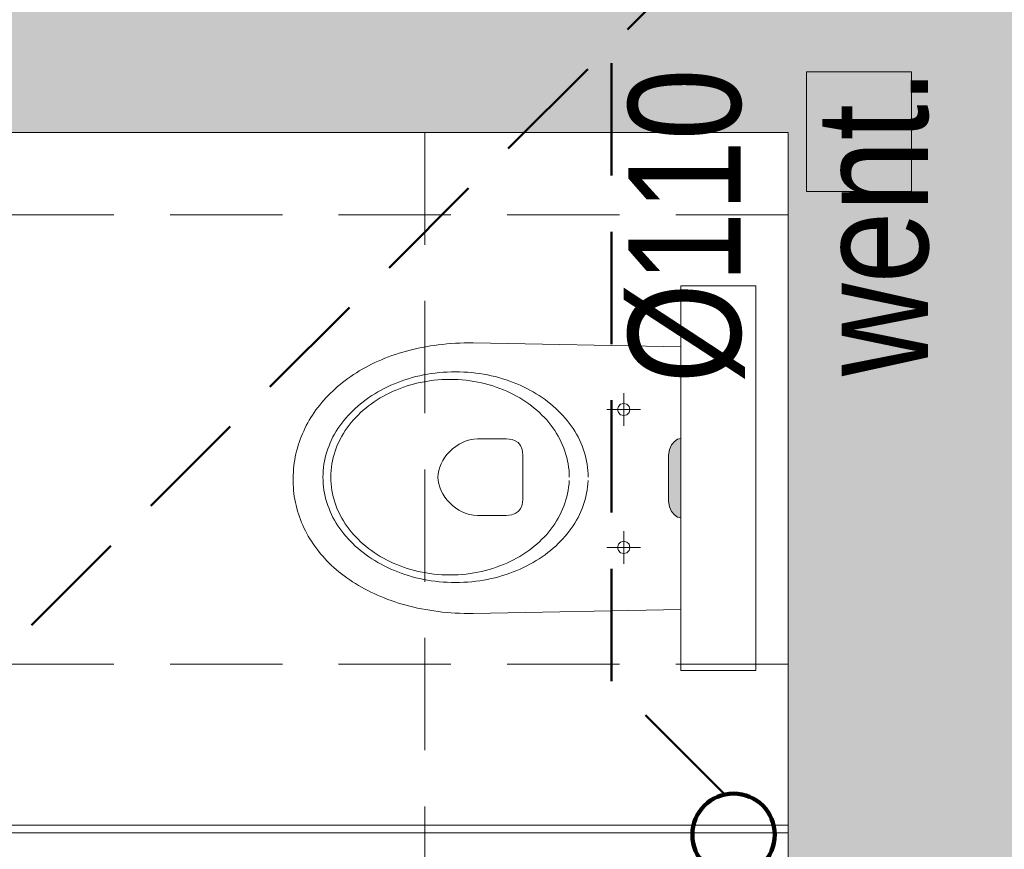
# Model space of a CAD drawing. Header units: millimetres. Extents: x -23540 to 53212, y -37964 to 41185.
# Tile 121 of 203: x 2960 to 3091, y -31795 to -31684. Entities that reach past the tile are written whole.
import ezdxf

# ---------------------------------------------------------------- set-up
doc = ezdxf.new("R2010")
doc.units = ezdxf.units.MM
doc.linetypes.add('DASHED', pattern=[0.75, 0.5, -0.25])
doc.linetypes.add('DASHEDX2', pattern=[1.5, 1, -0.5])
doc.layers.get('0').update_dxf_attribs({"lineweight": 18})
for name, color, linetype, lineweight in [('BA_KS_ist.', 34, 'Continuous', 50), ('MM_KS_OPISY', 7, 'Continuous', 9), ('PG_PRZERYWANE_ŚREDNIE', 1, 'DASHEDX2', 18), ('PG_WIDOKOWE_CIENKIE', 1, 'Continuous', 18), ('PG_ŚCIANY_DZIAŁOWE', 3, 'Continuous', 18)]:
    doc.layers.add(name, color=color, linetype=linetype, lineweight=lineweight)
doc.styles.get("Standard").update_dxf_attribs({"font": 'arial.ttf'})

msp = doc.modelspace()

# ---------------------------------------------------------------- hatches: boundary and pattern name
at = {"lineweight": 18, "true_color": 0x636466, "transparency": 33554559}
h = msp.add_hatch(color=251, dxfattribs=at)
h.dxf.hatch_style = 1
h.paths.add_polyline_path([(3046.65, -31748.17), (3046.76, -31748.94), (3047.04, -31749.56), (3047.44, -31750.02), (3047.87, -31750.31), (3048.29, -31750.41), (3048.29, -31739.82), (3047.87, -31739.92), (3047.44, -31740.21), (3047.04, -31740.66), (3046.76, -31741.29), (3046.65, -31742.06)])
at = {"layer": 'PG_ŚCIANY_DZIAŁOWE', "true_color": 0x636466, "transparency": 33554610}
h = msp.add_hatch(color=251, dxfattribs=at)
h.dxf.hatch_style = 1
h.paths.add_polyline_path([(3316.55, -31474.96), (3279.62, -31474.96), (3279.62, -31943.46), (3105.62, -31943.46), (3105.62, -31559.46), (3105.62, -31451.46), (2983.12, -31451.46), (2983.12, -31469.96), (3062.62, -31469.96), (3062.62, -31680.46), (2815.12, -31680.46), (2815.12, -31469.96), (2882.12, -31469.96), (2882.12, -31451.46), (2788.62, -31451.46), (2788.62, -31469.96), (2800.62, -31469.96), (2800.62, -31698.96), (3062.62, -31698.96), (3062.62, -31884.96), (2687.62, -31884.96), (2687.62, -31469.96), (2687.62, -31451.46), (2637.62, -31451.46), (2637.62, -31467.46), (2669.12, -31467.46), (2669.12, -31905.96), (2868.62, -31905.96), (2868.62, -31912.96), (2877.62, -31912.96), (2877.62, -31905.96), (3066.62, -31905.96), (3066.62, -32071.46), (3053.12, -32071.46), (3053.12, -32143.46), (3128.17, -32143.46), (3128.17, -31989.42), (3316.55, -31989.42)])
h.paths.add_polyline_path([(3279.62, -31334.96), (3316.55, -31334.96), (3316.55, -31300.46), (3279.62, -31330.46)])

# ---------------------------------------------------------------- linework, layer by layer
at = {"color": 251, "lineweight": 20, "true_color": 0x636466}
for p, q in [((2800.62, -31698.96), (3062.62, -31698.96)), ((3062.62, -31698.96), (3062.62, -31884.96)), ((3062.62, -31791.46), (2933.62, -31791.46)), ((3062.62, -31792.46), (2933.62, -31792.46))]:
    msp.add_line(p, q, dxfattribs=at)
at = {"color": 251, "lineweight": 18, "true_color": 0x636466}
for p, q in [((3048.29, -31719.45), (3048.29, -31770.78)), ((3048.29, -31719.45), (3058.29, -31719.45)), ((3058.29, -31719.45), (3058.29, -31770.78)), ((3048.29, -31770.78), (3058.29, -31770.78))]:
    msp.add_line(p, q, dxfattribs=at)
at = {"color": 251, "lineweight": 13, "true_color": 0x636466}
for p, q in [((3012.7, -31727.89), (3012.19, -31728.02)), ((3013.22, -31727.78), (3012.7, -31727.89)), ((3013.75, -31727.67), (3013.22, -31727.78)), ((3014.28, -31727.57), (3013.75, -31727.67)), ((3014.82, -31727.47), (3014.28, -31727.57)), ((3015.37, -31727.39), (3014.82, -31727.47)), ((3015.92, -31727.32), (3015.37, -31727.39)), ((3016.48, -31727.25), (3015.92, -31727.32)), ((3017.05, -31727.19), (3016.48, -31727.25)), ((3017.62, -31727.15), (3017.05, -31727.19)), ((3018.2, -31727.11), (3017.62, -31727.15)), ((3018.79, -31727.08), (3018.2, -31727.11)), ((3019.38, -31727.06), (3018.79, -31727.08)), ((3019.98, -31727.05), (3019.38, -31727.06)), ((3020.58, -31727.04), (3019.98, -31727.05)), ((3048.29, -31727.59), (3020.58, -31727.04)), ((3008.35, -31729.3), (3007.9, -31729.49)), ((3008.8, -31729.11), (3008.35, -31729.3)), ((3009.27, -31728.93), (3008.8, -31729.11)), ((3009.74, -31728.76), (3009.27, -31728.93)), ((3010.21, -31728.6), (3009.74, -31728.76)), ((3010.7, -31728.44), (3010.21, -31728.6)), ((3011.19, -31728.29), (3010.7, -31728.44)), ((3011.69, -31728.15), (3011.19, -31728.29)), ((3012.19, -31728.02), (3011.69, -31728.15)), ((3005.78, -31730.56), (3005.38, -31730.8)), ((3006.19, -31730.34), (3005.78, -31730.56)), ((3006.61, -31730.12), (3006.19, -31730.34)), ((3007.03, -31729.9), (3006.61, -31730.12)), ((3007.46, -31729.69), (3007.03, -31729.9)), ((3007.9, -31729.49), (3007.46, -31729.69)), ((3003.86, -31731.8), (3003.5, -31732.06)), ((3004.23, -31731.54), (3003.86, -31731.8)), ((3004.61, -31731.29), (3004.23, -31731.54)), ((3004.99, -31731.04), (3004.61, -31731.29)), ((3005.38, -31730.8), (3004.99, -31731.04)), ((3011.47, -31731.99), (3011.95, -31731.84)), ((3011.95, -31731.84), (3012.44, -31731.69)), ((3012.44, -31731.69), (3012.94, -31731.56)), ((3012.94, -31731.56), (3013.45, -31731.44)), ((3013.45, -31731.44), (3013.96, -31731.34)), ((3013.96, -31731.34), (3014.47, -31731.24)), ((3014.47, -31731.24), (3014.99, -31731.16)), ((3014.99, -31731.16), (3015.52, -31731.09)), ((3015.52, -31731.09), (3016.05, -31731.03)), ((3015.86, -31731.99), (3016.4, -31731.96)), ((3016.05, -31731.03), (3016.59, -31730.98)), ((3016.4, -31731.96), (3016.94, -31731.93)), ((3016.59, -31730.98), (3017.13, -31730.95)), ((3016.94, -31731.93), (3017.49, -31731.93)), ((3017.13, -31730.95), (3017.68, -31730.93)), ((3017.49, -31731.93), (3017.49, -31731.92)), ((3017.49, -31731.93), (3018.03, -31731.93)), ((3017.68, -31730.93), (3018.23, -31730.92)), ((3018.03, -31731.93), (3018.57, -31731.96)), ((3018.23, -31730.92), (3018.23, -31730.92)), ((3018.23, -31730.92), (3018.77, -31730.93)), ((3018.57, -31731.96), (3019.11, -31731.99)), ((3018.77, -31730.93), (3019.32, -31730.95)), ((3019.32, -31730.95), (3019.86, -31730.98)), ((3019.86, -31730.98), (3020.4, -31731.03)), ((3020.4, -31731.03), (3020.93, -31731.09)), ((3020.93, -31731.09), (3021.46, -31731.16)), ((3021.46, -31731.16), (3021.98, -31731.24)), ((3021.98, -31731.24), (3022.49, -31731.34)), ((3022.49, -31731.34), (3023, -31731.44)), ((3023, -31731.44), (3023.51, -31731.56)), ((3023.51, -31731.56), (3024.01, -31731.69)), ((3024.01, -31731.69), (3024.5, -31731.84)), ((3024.5, -31731.84), (3024.98, -31731.99)), ((3002.15, -31733.18), (3001.83, -31733.48)), ((3002.47, -31732.9), (3002.15, -31733.18)), ((3002.81, -31732.61), (3002.47, -31732.9)), ((3003.15, -31732.34), (3002.81, -31732.61)), ((3003.5, -31732.06), (3003.15, -31732.34)), ((3008.29, -31733.36), (3008.72, -31733.13)), ((3008.72, -31733.13), (3009.16, -31732.92)), ((3009.16, -31732.92), (3009.6, -31732.71)), ((3009.6, -31732.71), (3010.06, -31732.51)), ((3010.06, -31732.51), (3010.52, -31732.33)), ((3010.37, -31733.31), (3010.83, -31733.13)), ((3010.52, -31732.33), (3010.99, -31732.15)), ((3010.83, -31733.13), (3011.3, -31732.96)), ((3010.99, -31732.15), (3011.47, -31731.99)), ((3011.3, -31732.96), (3011.78, -31732.8)), ((3011.78, -31732.8), (3012.27, -31732.65)), ((3012.27, -31732.65), (3012.76, -31732.51)), ((3012.76, -31732.51), (3013.26, -31732.39)), ((3013.26, -31732.39), (3013.77, -31732.29)), ((3013.77, -31732.29), (3014.29, -31732.19)), ((3014.29, -31732.19), (3014.81, -31732.11)), ((3014.81, -31732.11), (3015.33, -31732.05)), ((3015.33, -31732.05), (3015.86, -31731.99)), ((3019.11, -31731.99), (3019.64, -31732.05)), ((3019.64, -31732.05), (3020.17, -31732.11)), ((3020.17, -31732.11), (3020.69, -31732.19)), ((3020.69, -31732.19), (3021.2, -31732.29)), ((3021.2, -31732.29), (3021.71, -31732.39)), ((3021.71, -31732.39), (3022.21, -31732.51)), ((3022.21, -31732.51), (3022.71, -31732.65)), ((3022.71, -31732.65), (3023.19, -31732.8)), ((3023.19, -31732.8), (3023.67, -31732.96)), ((3023.67, -31732.96), (3024.14, -31733.13)), ((3024.14, -31733.13), (3024.61, -31733.31)), ((3024.98, -31731.99), (3025.46, -31732.15)), ((3025.46, -31732.15), (3025.93, -31732.33)), ((3025.93, -31732.33), (3026.39, -31732.51)), ((3026.39, -31732.51), (3026.85, -31732.71)), ((3026.85, -31732.71), (3027.29, -31732.92)), ((3027.29, -31732.92), (3027.73, -31733.13)), ((3027.73, -31733.13), (3028.16, -31733.36)), ((3000.93, -31734.39), (3000.64, -31734.71)), ((3001.22, -31734.08), (3000.93, -31734.39)), ((3001.52, -31733.78), (3001.22, -31734.08)), ((3001.83, -31733.48), (3001.52, -31733.78)), ((3006.28, -31734.63), (3006.66, -31734.35)), ((3006.66, -31734.35), (3007.06, -31734.09)), ((3007.06, -31734.09), (3007.46, -31733.84)), ((3007.46, -31733.84), (3007.87, -31733.59)), ((3007.77, -31734.65), (3008.18, -31734.4)), ((3007.87, -31733.59), (3008.29, -31733.36)), ((3008.18, -31734.4), (3008.6, -31734.16)), ((3008.6, -31734.16), (3009.03, -31733.93)), ((3009.03, -31733.93), (3009.47, -31733.71)), ((3009.47, -31733.71), (3009.91, -31733.51)), ((3009.91, -31733.51), (3010.37, -31733.31)), ((3024.61, -31733.31), (3025.06, -31733.51)), ((3025.06, -31733.51), (3025.51, -31733.71)), ((3025.51, -31733.71), (3025.95, -31733.93)), ((3025.95, -31733.93), (3026.38, -31734.16)), ((3026.38, -31734.16), (3026.79, -31734.4)), ((3026.79, -31734.4), (3027.2, -31734.65)), ((3028.16, -31733.36), (3028.58, -31733.59)), ((3028.58, -31733.59), (3028.99, -31733.84)), ((3028.99, -31733.84), (3029.4, -31734.09)), ((3029.4, -31734.09), (3029.79, -31734.35)), ((3029.79, -31734.35), (3030.17, -31734.63)), ((3040.67, -31738.14), (3040.67, -31733.77)), ((2999.85, -31735.68), (2999.6, -31736.01)), ((3000.1, -31735.35), (2999.85, -31735.68)), ((3000.37, -31735.03), (3000.1, -31735.35)), ((3000.64, -31734.71), (3000.37, -31735.03)), ((3004.52, -31736.11), (3004.85, -31735.8)), ((3004.85, -31735.8), (3005.19, -31735.49)), ((3005.19, -31735.49), (3005.54, -31735.19)), ((3005.54, -31735.19), (3005.91, -31734.91)), ((3005.89, -31736.06), (3006.24, -31735.76)), ((3005.91, -31734.91), (3006.28, -31734.63)), ((3006.24, -31735.76), (3006.61, -31735.47)), ((3006.61, -31735.47), (3006.99, -31735.19)), ((3006.99, -31735.19), (3007.37, -31734.91)), ((3007.37, -31734.91), (3007.77, -31734.65)), ((3027.2, -31734.65), (3027.6, -31734.91)), ((3027.6, -31734.91), (3027.99, -31735.19)), ((3027.99, -31735.19), (3028.37, -31735.47)), ((3028.37, -31735.47), (3028.73, -31735.76)), ((3028.73, -31735.76), (3029.09, -31736.06)), ((3030.17, -31734.63), (3030.54, -31734.91)), ((3030.54, -31734.91), (3030.91, -31735.19)), ((3030.91, -31735.19), (3031.26, -31735.49)), ((3031.26, -31735.49), (3031.6, -31735.8)), ((3031.6, -31735.8), (3031.93, -31736.11)), ((3039.97, -31735.54), (3039.85, -31735.96)), ((3040.26, -31735.25), (3039.97, -31735.54)), ((3040.67, -31735.14), (3040.26, -31735.25)), ((3041.09, -31735.25), (3040.67, -31735.14)), ((3041.38, -31735.54), (3041.09, -31735.25)), ((3041.49, -31735.96), (3041.38, -31735.54)), ((2998.91, -31737.04), (2998.7, -31737.39)), ((2999.13, -31736.69), (2998.91, -31737.04)), ((2999.36, -31736.35), (2999.13, -31736.69)), ((2999.6, -31736.01), (2999.36, -31736.35)), ((3003.31, -31737.43), (3003.6, -31737.09)), ((3003.6, -31737.09), (3003.89, -31736.75)), ((3003.89, -31736.75), (3004.2, -31736.43)), ((3004.2, -31736.43), (3004.52, -31736.11)), ((3004.59, -31737.35), (3004.9, -31737.01)), ((3004.9, -31737.01), (3005.21, -31736.69)), ((3005.21, -31736.69), (3005.54, -31736.37)), ((3005.54, -31736.37), (3005.89, -31736.06)), ((3029.09, -31736.06), (3029.43, -31736.37)), ((3029.43, -31736.37), (3029.76, -31736.69)), ((3029.76, -31736.69), (3030.08, -31737.01)), ((3030.08, -31737.01), (3030.39, -31737.35)), ((3031.93, -31736.11), (3032.25, -31736.43)), ((3032.25, -31736.43), (3032.56, -31736.75)), ((3032.56, -31736.75), (3032.85, -31737.09)), ((3032.85, -31737.09), (3033.14, -31737.43)), ((3038.42, -31735.96), (3042.92, -31735.96)), ((3039.85, -31735.96), (3039.97, -31736.37)), ((3039.97, -31736.37), (3040.26, -31736.66)), ((3040.26, -31736.66), (3040.67, -31736.77)), ((3040.67, -31736.77), (3041.09, -31736.66)), ((3041.09, -31736.66), (3041.38, -31736.37)), ((3041.38, -31736.37), (3041.49, -31735.96)), ((2998.13, -31738.47), (2997.96, -31738.83)), ((2998.31, -31738.1), (2998.13, -31738.47)), ((2998.5, -31737.75), (2998.31, -31738.1)), ((2998.7, -31737.39), (2998.5, -31737.75)), ((3002.3, -31738.86), (3002.53, -31738.49)), ((3002.53, -31738.49), (3002.78, -31738.13)), ((3002.78, -31738.13), (3003.04, -31737.78)), ((3003.04, -31737.78), (3003.31, -31737.43)), ((3003.5, -31738.77), (3003.75, -31738.4)), ((3003.75, -31738.4), (3004.02, -31738.04)), ((3004.02, -31738.04), (3004.3, -31737.69)), ((3004.3, -31737.69), (3004.59, -31737.35)), ((3030.39, -31737.35), (3030.68, -31737.69)), ((3030.68, -31737.69), (3030.96, -31738.04)), ((3030.96, -31738.04), (3031.23, -31738.4)), ((3031.23, -31738.4), (3031.48, -31738.77)), ((3033.14, -31737.43), (3033.41, -31737.78)), ((3033.41, -31737.78), (3033.67, -31738.13)), ((3033.67, -31738.13), (3033.92, -31738.49)), ((3033.92, -31738.49), (3034.15, -31738.86)), ((2997.64, -31739.58), (2997.5, -31739.95)), ((2997.79, -31739.2), (2997.64, -31739.58)), ((2997.96, -31738.83), (2997.79, -31739.2)), ((3001.68, -31740), (3001.87, -31739.62)), ((3001.87, -31739.62), (3002.08, -31739.24)), ((3002.08, -31739.24), (3002.3, -31738.86)), ((3002.83, -31739.91), (3003.03, -31739.52)), ((3003.03, -31739.52), (3003.26, -31739.14)), ((3003.26, -31739.14), (3003.5, -31738.77)), ((3031.48, -31738.77), (3031.72, -31739.14)), ((3031.72, -31739.14), (3031.94, -31739.52)), ((3031.94, -31739.52), (3032.15, -31739.91)), ((3034.15, -31738.86), (3034.37, -31739.24)), ((3034.37, -31739.24), (3034.58, -31739.62)), ((3034.58, -31739.62), (3034.77, -31740)), ((3047.87, -31739.92), (3048.29, -31739.82)), ((2997.12, -31741.11), (2997.02, -31741.5)), ((2997.24, -31740.72), (2997.12, -31741.11)), ((2997.36, -31740.34), (2997.24, -31740.72)), ((2997.5, -31739.95), (2997.36, -31740.34)), ((3001.19, -31741.19), (3001.34, -31740.79)), ((3001.34, -31740.79), (3001.5, -31740.39)), ((3001.5, -31740.39), (3001.68, -31740)), ((3002.14, -31741.52), (3002.29, -31741.11)), ((3002.29, -31741.11), (3002.45, -31740.7)), ((3002.45, -31740.7), (3002.63, -31740.3)), ((3002.63, -31740.3), (3002.83, -31739.91)), ((3017.84, -31741.19), (3018.25, -31740.87)), ((3018.25, -31740.87), (3018.69, -31740.58)), ((3018.69, -31740.58), (3019.15, -31740.34)), ((3019.15, -31740.34), (3019.63, -31740.14)), ((3019.63, -31740.14), (3020.13, -31740)), ((3020.13, -31740), (3020.65, -31739.91)), ((3020.65, -31739.91), (3021.17, -31739.88)), ((3021.17, -31739.88), (3025.02, -31739.88)), ((3025.02, -31739.88), (3025.37, -31739.89)), ((3025.37, -31739.89), (3025.77, -31739.96)), ((3025.77, -31739.96), (3026.19, -31740.12)), ((3026.19, -31740.12), (3026.58, -31740.37)), ((3026.58, -31740.37), (3026.91, -31740.75)), ((3026.91, -31740.75), (3027.13, -31741.28)), ((3032.15, -31739.91), (3032.34, -31740.3)), ((3032.34, -31740.3), (3032.52, -31740.7)), ((3032.52, -31740.7), (3032.69, -31741.11)), ((3032.69, -31741.11), (3032.83, -31741.52)), ((3034.77, -31740), (3034.95, -31740.39)), ((3034.95, -31740.39), (3035.11, -31740.79)), ((3035.11, -31740.79), (3035.26, -31741.19)), ((3046.76, -31741.29), (3047.04, -31740.66)), ((3047.04, -31740.66), (3047.44, -31740.21)), ((3047.44, -31740.21), (3047.87, -31739.92)), ((2996.84, -31742.28), (2996.77, -31742.68)), ((2996.93, -31741.89), (2996.84, -31742.28)), ((2997.02, -31741.5), (2996.93, -31741.89)), ((3000.74, -31742.84), (3000.83, -31742.42)), ((3000.83, -31742.42), (3000.93, -31742)), ((3000.93, -31742), (3001.05, -31741.59)), ((3001.05, -31741.59), (3001.19, -31741.19)), ((3001.8, -31742.79), (3001.9, -31742.36)), ((3001.9, -31742.36), (3002.01, -31741.94)), ((3002.01, -31741.94), (3002.14, -31741.52)), ((3016.53, -31742.75), (3016.8, -31742.32)), ((3016.8, -31742.32), (3017.12, -31741.92)), ((3017.12, -31741.92), (3017.46, -31741.54)), ((3017.46, -31741.54), (3017.84, -31741.19)), ((3027.13, -31741.28), (3027.22, -31741.99)), ((3027.22, -31741.99), (3027.22, -31741.99)), ((3027.22, -31741.99), (3027.22, -31745.22)), ((3032.83, -31741.52), (3032.96, -31741.94)), ((3032.96, -31741.94), (3033.08, -31742.36)), ((3033.08, -31742.36), (3033.18, -31742.79)), ((3035.26, -31741.19), (3035.4, -31741.59)), ((3035.4, -31741.59), (3035.52, -31742)), ((3035.52, -31742), (3035.62, -31742.42)), ((3035.62, -31742.42), (3035.71, -31742.84)), ((3046.65, -31742.06), (3046.76, -31741.29)), ((3046.65, -31742.06), (3046.65, -31748.17)), ((2996.65, -31743.48), (2996.61, -31743.89)), ((2996.71, -31743.08), (2996.65, -31743.48)), ((2996.77, -31742.68), (2996.71, -31743.08)), ((3000.56, -31744.11), (3000.61, -31743.68)), ((3000.61, -31743.68), (3000.66, -31743.26)), ((3000.66, -31743.26), (3000.74, -31742.84)), ((3001.61, -31744.09), (3001.65, -31743.65)), ((3001.65, -31743.65), (3001.72, -31743.22)), ((3001.72, -31743.22), (3001.8, -31742.79)), ((3015.99, -31744.09), (3016.12, -31743.63)), ((3016.12, -31743.63), (3016.31, -31743.19)), ((3016.31, -31743.19), (3016.53, -31742.75)), ((3033.18, -31742.79), (3033.26, -31743.22)), ((3033.26, -31743.22), (3033.32, -31743.65)), ((3033.32, -31743.65), (3033.37, -31744.09)), ((3035.71, -31742.84), (3035.79, -31743.26)), ((3035.79, -31743.26), (3035.84, -31743.68)), ((3035.84, -31743.68), (3035.89, -31744.11)), ((2996.56, -31744.71), (2996.55, -31745.12)), ((2996.58, -31744.3), (2996.56, -31744.71)), ((2996.61, -31743.89), (2996.58, -31744.3)), ((3000.53, -31744.99), (3000.54, -31744.55)), ((3000.53, -31744.99), (3000.53, -31744.98)), ((3000.54, -31745.42), (3000.53, -31744.99)), ((3000.54, -31744.55), (3000.56, -31744.11)), ((3001.57, -31744.99), (3001.58, -31744.54)), ((3001.57, -31744.99), (3001.57, -31744.98)), ((3001.58, -31745.43), (3001.57, -31744.99)), ((3001.58, -31744.54), (3001.61, -31744.09)), ((3015.88, -31744.99), (3015.9, -31744.54)), ((3015.9, -31745.44), (3015.88, -31744.99)), ((3015.9, -31744.54), (3015.99, -31744.09)), ((3033.37, -31744.09), (3033.39, -31744.54)), ((3033.39, -31744.54), (3033.4, -31744.99)), ((3035.89, -31744.11), (3035.91, -31744.55)), ((3035.91, -31744.55), (3035.92, -31744.99)), ((2996.55, -31745.12), (2996.55, -31745.53)), ((2996.55, -31745.53), (2996.56, -31745.94)), ((2996.56, -31745.94), (2996.58, -31746.35)), ((2996.58, -31746.35), (2996.61, -31746.75)), ((3000.56, -31745.86), (3000.54, -31745.42)), ((3000.61, -31746.29), (3000.56, -31745.86)), ((3000.66, -31746.71), (3000.61, -31746.29)), ((3001.61, -31745.88), (3001.58, -31745.43)), ((3001.65, -31746.32), (3001.61, -31745.88)), ((3001.72, -31746.75), (3001.65, -31746.32)), ((3015.99, -31745.89), (3015.9, -31745.44)), ((3016.12, -31746.34), (3015.99, -31745.89)), ((3016.3, -31746.79), (3016.12, -31746.34)), ((3027.22, -31745.22), (3027.22, -31747.97)), ((3033.32, -31746.32), (3033.26, -31746.75)), ((3033.37, -31745.88), (3033.32, -31746.32)), ((3033.39, -31745.43), (3033.37, -31745.88)), ((3035.84, -31746.29), (3035.79, -31746.71)), ((3035.89, -31745.86), (3035.84, -31746.29)), ((3035.91, -31745.42), (3035.89, -31745.86)), ((2996.61, -31746.75), (2996.66, -31747.16)), ((2996.66, -31747.16), (2996.71, -31747.56)), ((2996.71, -31747.56), (2996.77, -31747.95)), ((3000.74, -31747.14), (3000.66, -31746.71)), ((3000.83, -31747.55), (3000.74, -31747.14)), ((3000.93, -31747.97), (3000.83, -31747.55)), ((3001.8, -31747.18), (3001.72, -31746.75)), ((3001.9, -31747.61), (3001.8, -31747.18)), ((3002.01, -31748.03), (3001.9, -31747.61)), ((3016.53, -31747.23), (3016.3, -31746.79)), ((3016.8, -31747.65), (3016.53, -31747.23)), ((3017.11, -31748.05), (3016.8, -31747.65)), ((3033.08, -31747.61), (3032.96, -31748.03)), ((3033.18, -31747.18), (3033.08, -31747.61)), ((3033.26, -31746.75), (3033.18, -31747.18)), ((3035.62, -31747.55), (3035.52, -31747.97)), ((3035.71, -31747.14), (3035.62, -31747.55)), ((3035.79, -31746.71), (3035.71, -31747.14)), ((2996.77, -31747.95), (2996.85, -31748.35)), ((2996.85, -31748.35), (2996.94, -31748.74)), ((2996.94, -31748.74), (2997.03, -31749.13)), ((3001.05, -31748.38), (3000.93, -31747.97)), ((3001.19, -31748.78), (3001.05, -31748.38)), ((3001.34, -31749.18), (3001.19, -31748.78)), ((3002.14, -31748.45), (3002.01, -31748.03)), ((3002.29, -31748.86), (3002.14, -31748.45)), ((3002.45, -31749.27), (3002.29, -31748.86)), ((3017.45, -31748.43), (3017.11, -31748.05)), ((3017.83, -31748.78), (3017.45, -31748.43)), ((3018.24, -31749.1), (3017.83, -31748.78)), ((3027.13, -31748.68), (3026.91, -31749.21)), ((3027.22, -31747.97), (3027.13, -31748.68)), ((3032.69, -31748.86), (3032.52, -31749.27)), ((3032.83, -31748.45), (3032.69, -31748.86)), ((3032.96, -31748.03), (3032.83, -31748.45)), ((3035.26, -31748.78), (3035.11, -31749.18)), ((3035.4, -31748.38), (3035.26, -31748.78)), ((3035.52, -31747.97), (3035.4, -31748.38)), ((3046.65, -31748.17), (3046.76, -31748.94)), ((3046.76, -31748.94), (3047.04, -31749.56)), ((2997.03, -31749.13), (2997.14, -31749.52)), ((2997.14, -31749.52), (2997.26, -31749.9)), ((2997.26, -31749.9), (2997.39, -31750.28)), ((2997.39, -31750.28), (2997.53, -31750.66)), ((3001.5, -31749.58), (3001.34, -31749.18)), ((3001.68, -31749.97), (3001.5, -31749.58)), ((3001.87, -31750.36), (3001.68, -31749.97)), ((3002.08, -31750.73), (3001.87, -31750.36)), ((3002.63, -31749.67), (3002.45, -31749.27)), ((3002.83, -31750.06), (3002.63, -31749.67)), ((3003.03, -31750.45), (3002.83, -31750.06)), ((3018.68, -31749.39), (3018.24, -31749.1)), ((3019.13, -31749.63), (3018.68, -31749.39)), ((3019.61, -31749.83), (3019.13, -31749.63)), ((3020.11, -31749.97), (3019.61, -31749.83)), ((3020.62, -31750.07), (3020.11, -31749.97)), ((3021.15, -31750.1), (3020.62, -31750.07)), ((3025, -31750.09), (3021.15, -31750.1)), ((3025.36, -31750.07), (3025, -31750.09)), ((3025.76, -31750), (3025.36, -31750.07)), ((3026.18, -31749.85), (3025.76, -31750)), ((3026.58, -31749.59), (3026.18, -31749.85)), ((3026.91, -31749.21), (3026.58, -31749.59)), ((3032.15, -31750.06), (3031.94, -31750.45)), ((3032.34, -31749.67), (3032.15, -31750.06)), ((3032.52, -31749.27), (3032.34, -31749.67)), ((3034.58, -31750.36), (3034.37, -31750.73)), ((3034.77, -31749.97), (3034.58, -31750.36)), ((3034.95, -31749.58), (3034.77, -31749.97)), ((3035.11, -31749.18), (3034.95, -31749.58)), ((3047.04, -31749.56), (3047.44, -31750.02)), ((3047.44, -31750.02), (3047.87, -31750.31)), ((3047.87, -31750.31), (3048.29, -31750.41)), ((2997.53, -31750.66), (2997.68, -31751.03)), ((2997.68, -31751.03), (2997.83, -31751.4)), ((2997.83, -31751.4), (2998, -31751.77)), ((3002.3, -31751.11), (3002.08, -31750.73)), ((3002.53, -31751.48), (3002.3, -31751.11)), ((3002.78, -31751.84), (3002.53, -31751.48)), ((3003.26, -31750.83), (3003.03, -31750.45)), ((3003.5, -31751.2), (3003.26, -31750.83)), ((3003.75, -31751.57), (3003.5, -31751.2)), ((3004.02, -31751.93), (3003.75, -31751.57)), ((3031.23, -31751.57), (3030.96, -31751.93)), ((3031.48, -31751.2), (3031.23, -31751.57)), ((3031.72, -31750.83), (3031.48, -31751.2)), ((3031.94, -31750.45), (3031.72, -31750.83)), ((3033.92, -31751.48), (3033.67, -31751.84)), ((3034.15, -31751.11), (3033.92, -31751.48)), ((3034.37, -31750.73), (3034.15, -31751.11)), ((2998, -31751.77), (2998.18, -31752.13)), ((2998.18, -31752.13), (2998.37, -31752.49)), ((2998.37, -31752.49), (2998.57, -31752.85)), ((2998.57, -31752.85), (2998.78, -31753.2)), ((3003.04, -31752.19), (3002.78, -31751.84)), ((3003.31, -31752.54), (3003.04, -31752.19)), ((3003.6, -31752.88), (3003.31, -31752.54)), ((3003.89, -31753.22), (3003.6, -31752.88)), ((3004.3, -31752.28), (3004.02, -31751.93)), ((3004.59, -31752.62), (3004.3, -31752.28)), ((3004.9, -31752.96), (3004.59, -31752.62)), ((3005.21, -31753.28), (3004.9, -31752.96)), ((3030.08, -31752.96), (3029.76, -31753.28)), ((3030.39, -31752.62), (3030.08, -31752.96)), ((3030.68, -31752.28), (3030.39, -31752.62)), ((3030.96, -31751.93), (3030.68, -31752.28)), ((3032.85, -31752.88), (3032.56, -31753.22)), ((3033.14, -31752.54), (3032.85, -31752.88)), ((3033.41, -31752.19), (3033.14, -31752.54)), ((3033.67, -31751.84), (3033.41, -31752.19)), ((3040.67, -31756.55), (3040.67, -31752.18)), ((2998.78, -31753.2), (2998.99, -31753.54)), ((2998.99, -31753.54), (2999.22, -31753.89)), ((2999.22, -31753.89), (2999.46, -31754.22)), ((2999.46, -31754.22), (2999.7, -31754.56)), ((3004.2, -31753.54), (3003.89, -31753.22)), ((3004.52, -31753.86), (3004.2, -31753.54)), ((3004.85, -31754.18), (3004.52, -31753.86)), ((3005.19, -31754.48), (3004.85, -31754.18)), ((3005.54, -31753.6), (3005.21, -31753.28)), ((3005.89, -31753.91), (3005.54, -31753.6)), ((3006.24, -31754.21), (3005.89, -31753.91)), ((3006.61, -31754.5), (3006.24, -31754.21)), ((3028.73, -31754.21), (3028.37, -31754.5)), ((3029.09, -31753.91), (3028.73, -31754.21)), ((3029.43, -31753.6), (3029.09, -31753.91)), ((3029.76, -31753.28), (3029.43, -31753.6)), ((3031.6, -31754.18), (3031.26, -31754.48)), ((3031.93, -31753.86), (3031.6, -31754.18)), ((3032.25, -31753.54), (3031.93, -31753.86)), ((3032.56, -31753.22), (3032.25, -31753.54)), ((3039.97, -31753.95), (3039.85, -31754.37)), ((3040.26, -31753.66), (3039.97, -31753.95)), ((3040.67, -31753.55), (3040.26, -31753.66)), ((3041.09, -31753.66), (3040.67, -31753.55)), ((3041.38, -31753.95), (3041.09, -31753.66)), ((3041.49, -31754.37), (3041.38, -31753.95)), ((2999.7, -31754.56), (2999.96, -31754.89)), ((2999.96, -31754.89), (3000.22, -31755.21)), ((3000.22, -31755.21), (3000.5, -31755.53)), ((3000.5, -31755.53), (3000.78, -31755.84)), ((3005.54, -31754.78), (3005.19, -31754.48)), ((3005.91, -31755.06), (3005.54, -31754.78)), ((3006.28, -31755.34), (3005.91, -31755.06)), ((3006.66, -31755.62), (3006.28, -31755.34)), ((3006.99, -31754.78), (3006.61, -31754.5)), ((3007.37, -31755.06), (3006.99, -31754.78)), ((3007.77, -31755.32), (3007.37, -31755.06)), ((3008.18, -31755.57), (3007.77, -31755.32)), ((3008.6, -31755.81), (3008.18, -31755.57)), ((3026.79, -31755.57), (3026.38, -31755.81)), ((3027.2, -31755.32), (3026.79, -31755.57)), ((3027.6, -31755.06), (3027.2, -31755.32)), ((3027.99, -31754.78), (3027.6, -31755.06)), ((3028.37, -31754.5), (3027.99, -31754.78)), ((3030.17, -31755.34), (3029.79, -31755.62)), ((3030.54, -31755.06), (3030.17, -31755.34)), ((3030.91, -31754.78), (3030.54, -31755.06)), ((3031.26, -31754.48), (3030.91, -31754.78)), ((3038.42, -31754.37), (3042.92, -31754.37)), ((3039.85, -31754.37), (3039.97, -31754.78)), ((3039.97, -31754.78), (3040.26, -31755.07)), ((3040.26, -31755.07), (3040.67, -31755.19)), ((3040.67, -31755.19), (3041.09, -31755.07)), ((3041.09, -31755.07), (3041.38, -31754.78)), ((3041.38, -31754.78), (3041.49, -31754.37)), ((3000.78, -31755.84), (3001.07, -31756.15)), ((3001.07, -31756.15), (3001.37, -31756.46)), ((3001.37, -31756.46), (3001.69, -31756.76)), ((3001.69, -31756.76), (3002, -31757.05)), ((3007.06, -31755.88), (3006.66, -31755.62)), ((3007.46, -31756.13), (3007.06, -31755.88)), ((3007.87, -31756.38), (3007.46, -31756.13)), ((3008.29, -31756.61), (3007.87, -31756.38)), ((3008.72, -31756.84), (3008.29, -31756.61)), ((3009.03, -31756.04), (3008.6, -31755.81)), ((3009.16, -31757.05), (3008.72, -31756.84)), ((3009.47, -31756.26), (3009.03, -31756.04)), ((3009.91, -31756.46), (3009.47, -31756.26)), ((3010.37, -31756.66), (3009.91, -31756.46)), ((3010.83, -31756.84), (3010.37, -31756.66)), ((3011.3, -31757.02), (3010.83, -31756.84)), ((3024.14, -31756.84), (3023.67, -31757.02)), ((3024.61, -31756.66), (3024.14, -31756.84)), ((3025.06, -31756.46), (3024.61, -31756.66)), ((3025.51, -31756.26), (3025.06, -31756.46)), ((3025.95, -31756.04), (3025.51, -31756.26)), ((3026.38, -31755.81), (3025.95, -31756.04)), ((3027.73, -31756.84), (3027.29, -31757.05)), ((3028.16, -31756.61), (3027.73, -31756.84)), ((3028.58, -31756.38), (3028.16, -31756.61)), ((3028.99, -31756.13), (3028.58, -31756.38)), ((3029.4, -31755.88), (3028.99, -31756.13)), ((3029.79, -31755.62), (3029.4, -31755.88)), ((3002, -31757.05), (3002.33, -31757.34)), ((3002.33, -31757.34), (3002.67, -31757.62)), ((3002.67, -31757.62), (3003.01, -31757.9)), ((3003.01, -31757.9), (3003.37, -31758.17)), ((3003.37, -31758.17), (3003.73, -31758.44)), ((3009.6, -31757.26), (3009.16, -31757.05)), ((3010.06, -31757.46), (3009.6, -31757.26)), ((3010.52, -31757.64), (3010.06, -31757.46)), ((3010.99, -31757.82), (3010.52, -31757.64)), ((3011.47, -31757.98), (3010.99, -31757.82)), ((3011.78, -31757.17), (3011.3, -31757.02)), ((3011.95, -31758.13), (3011.47, -31757.98)), ((3012.27, -31757.32), (3011.78, -31757.17)), ((3012.44, -31758.28), (3011.95, -31758.13)), ((3012.76, -31757.46), (3012.27, -31757.32)), ((3013.26, -31757.58), (3012.76, -31757.46)), ((3013.77, -31757.68), (3013.26, -31757.58)), ((3014.29, -31757.78), (3013.77, -31757.68)), ((3014.81, -31757.86), (3014.29, -31757.78)), ((3015.33, -31757.92), (3014.81, -31757.86)), ((3015.86, -31757.98), (3015.33, -31757.92)), ((3016.4, -31758.01), (3015.86, -31757.98)), ((3016.94, -31758.04), (3016.4, -31758.01)), ((3017.49, -31758.04), (3016.94, -31758.04)), ((3018.03, -31758.04), (3017.49, -31758.04)), ((3017.49, -31758.04), (3017.49, -31758.04)), ((3018.57, -31758.01), (3018.03, -31758.04)), ((3019.11, -31757.98), (3018.57, -31758.01)), ((3019.64, -31757.92), (3019.11, -31757.98)), ((3020.17, -31757.86), (3019.64, -31757.92)), ((3020.69, -31757.78), (3020.17, -31757.86)), ((3021.2, -31757.68), (3020.69, -31757.78)), ((3021.71, -31757.58), (3021.2, -31757.68)), ((3022.21, -31757.46), (3021.71, -31757.58)), ((3022.71, -31757.32), (3022.21, -31757.46)), ((3023.19, -31757.17), (3022.71, -31757.32)), ((3023.67, -31757.02), (3023.19, -31757.17)), ((3024.5, -31758.13), (3024.01, -31758.28)), ((3024.98, -31757.98), (3024.5, -31758.13)), ((3025.46, -31757.82), (3024.98, -31757.98)), ((3025.93, -31757.64), (3025.46, -31757.82)), ((3026.39, -31757.46), (3025.93, -31757.64)), ((3026.85, -31757.26), (3026.39, -31757.46)), ((3027.29, -31757.05), (3026.85, -31757.26)), ((3003.73, -31758.44), (3004.1, -31758.7)), ((3004.1, -31758.7), (3004.48, -31758.95)), ((3004.48, -31758.95), (3004.87, -31759.2)), ((3004.87, -31759.2), (3005.26, -31759.44)), ((3005.26, -31759.44), (3005.67, -31759.67)), ((3012.94, -31758.41), (3012.44, -31758.28)), ((3013.45, -31758.53), (3012.94, -31758.41)), ((3013.96, -31758.63), (3013.45, -31758.53)), ((3014.47, -31758.73), (3013.96, -31758.63)), ((3014.99, -31758.81), (3014.47, -31758.73)), ((3015.52, -31758.88), (3014.99, -31758.81)), ((3016.05, -31758.94), (3015.52, -31758.88)), ((3016.59, -31758.99), (3016.05, -31758.94)), ((3017.13, -31759.02), (3016.59, -31758.99)), ((3017.68, -31759.04), (3017.13, -31759.02)), ((3018.23, -31759.05), (3017.68, -31759.04)), ((3018.77, -31759.04), (3018.23, -31759.05)), ((3019.32, -31759.02), (3018.77, -31759.04)), ((3019.86, -31758.99), (3019.32, -31759.02)), ((3020.4, -31758.94), (3019.86, -31758.99)), ((3020.93, -31758.88), (3020.4, -31758.94)), ((3021.46, -31758.81), (3020.93, -31758.88)), ((3021.98, -31758.73), (3021.46, -31758.81)), ((3022.49, -31758.63), (3021.98, -31758.73)), ((3023, -31758.53), (3022.49, -31758.63)), ((3023.51, -31758.41), (3023, -31758.53)), ((3024.01, -31758.28), (3023.51, -31758.41)), ((3005.67, -31759.67), (3006.08, -31759.9)), ((3006.08, -31759.9), (3006.5, -31760.12)), ((3006.5, -31760.12), (3006.92, -31760.33)), ((3006.92, -31760.33), (3007.36, -31760.54)), ((3007.36, -31760.54), (3007.8, -31760.74)), ((3007.8, -31760.74), (3008.25, -31760.94)), ((3008.25, -31760.94), (3008.71, -31761.12)), ((3008.71, -31761.12), (3009.18, -31761.3)), ((3009.18, -31761.3), (3009.65, -31761.47)), ((3009.65, -31761.47), (3010.13, -31761.64)), ((3010.13, -31761.64), (3010.62, -31761.8)), ((3010.62, -31761.8), (3011.12, -31761.94)), ((3011.12, -31761.94), (3011.62, -31762.09)), ((3011.62, -31762.09), (3012.13, -31762.22)), ((3012.13, -31762.22), (3012.65, -31762.34)), ((3012.65, -31762.34), (3013.17, -31762.46)), ((3013.17, -31762.46), (3013.7, -31762.57)), ((3013.7, -31762.57), (3014.24, -31762.67)), ((3014.24, -31762.67), (3014.78, -31762.76)), ((3014.78, -31762.76), (3015.33, -31762.85)), ((3015.33, -31762.85), (3015.89, -31762.92)), ((3015.89, -31762.92), (3016.45, -31762.99)), ((3016.45, -31762.99), (3017.02, -31763.04)), ((3017.02, -31763.04), (3017.6, -31763.09)), ((3017.6, -31763.09), (3018.18, -31763.13)), ((3018.18, -31763.13), (3018.77, -31763.16)), ((3018.77, -31763.16), (3019.37, -31763.18)), ((3019.37, -31763.18), (3019.97, -31763.19)), ((3019.97, -31763.19), (3020.58, -31763.19)), ((3020.58, -31763.19), (3048.29, -31762.65))]:
    msp.add_line(p, q, dxfattribs=at)
at = {"layer": 'BA_KS_ist.', "linetype": 'DASHED', "ltscale": 30}
for p, q in [((2866.17, -31860.2), (3051.44, -31674.93)), ((3039.04, -31772.21), (3039.04, -31687.33)), ((3054.18, -31787.35), (3039.04, -31772.21))]:
    msp.add_line(p, q, dxfattribs=at)
at = {"layer": 'BA_KS_ist.', "color": 51, "linetype": 'Continuous', "lineweight": 140, "ltscale": 25, "true_color": 0xf7f281}
msp.add_circle((3055.33, -31792.73), 5.5, dxfattribs=at)
at = {"layer": 'PG_PRZERYWANE_ŚREDNIE', "color": 251, "lineweight": 15, "ltscale": 15, "true_color": 0x636466}
for p, q in [((3014.12, -31698.96), (3014.12, -31884.96)), ((3062.62, -31709.96), (2687.62, -31709.96)), ((3062.62, -31769.96), (2687.62, -31769.96))]:
    msp.add_line(p, q, dxfattribs=at)
at = {"layer": 'PG_WIDOKOWE_CIENKIE', "color": 251, "true_color": 0x636466}
for p, q in [((3079.06, -31690.84), (3065.06, -31690.84)), ((3065.06, -31690.84), (3065.06, -31706.84)), ((3079.06, -31706.84), (3079.06, -31690.84)), ((3065.06, -31706.84), (3079.06, -31706.84))]:
    msp.add_line(p, q, dxfattribs=at)

# ---------------------------------------------------------------- texts
at = {"layer": 'MM_KS_OPISY', "insert": (3041.28, -31690.43), "char_height": 15, "attachment_point": 3, "rotation": 90}
msp.add_mtext_dynamic_manual_height_columns('{\\fArial Narrow|b0|i0|c238|p34;%%C110\\P went.}', width=104.4771, gutter_width=1, heights=[0], dxfattribs=at)

doc.saveas('drawing.dxf')
